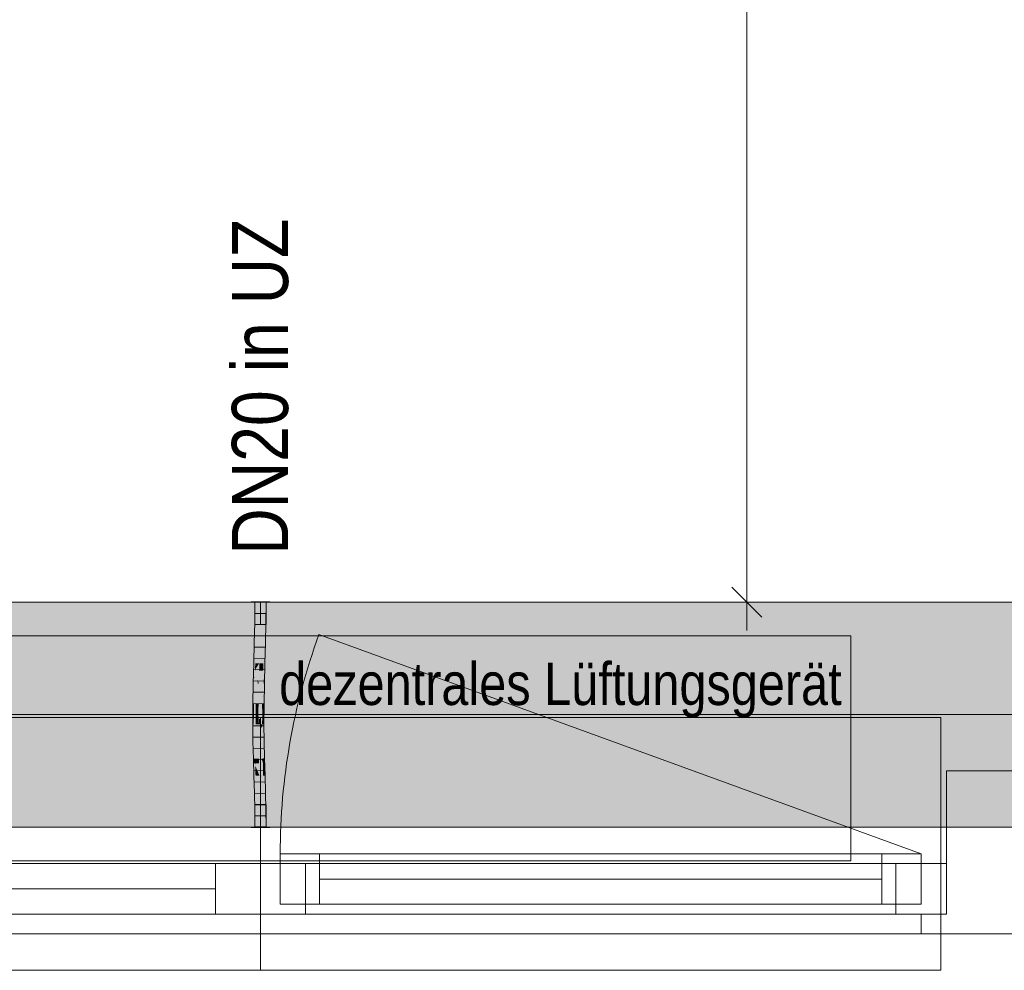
# Model space of a CAD drawing. Extents: x -620 to 300, y 62 to 1112.
# Tile 28 of 53: x -103 to -68, y 375 to 409. Entities that reach past the tile are written whole.
import ezdxf
from ezdxf.lldxf.tags import DXFTag

# ---------------------------------------------------------------- set-up
doc = ezdxf.new("R2010")
doc.units = 0
doc.layers.get('0').update_dxf_attribs({"lineweight": 13})
for name, color, linetype, lineweight, true_color in [('30 -33 Aussenwände- 7 Fassade_ Elemente', 7, 'Continuous', 9, 0x00aacc), ('30 -35 Decken- 1 Konstruktion-Träger- Stahlbeton', 7, 'grob-A06GA1UR8I', 13, 0x33aa00), ('70 -76 Bemaßung- 2 Allgemein', 7, 'Continuous', 5, 0x6666cc), ('E_Leerrohr 20', 7, 'Continuous', 13, 0xcc0099), ('E_Leerrohr 20-Shading', 7, 'Continuous', 13, 0xcc0099), ('iwb_Schraffur_Unterzug', 7, 'Continuous', 5, 0xffffcc)]:
    doc.layers.add(name, color=color, linetype=linetype, lineweight=lineweight, true_color=true_color)
doc.layers.add('70 -71 Achsen- 1 Gebäudeachsen', color=7, linetype='STRICHPUNKT2-A06GA1UQ8I', lineweight=18)
doc.layers.add('Detailelementbeschriftung', color=7, linetype='Continuous', lineweight=9)
doc.styles.get("Standard").update_dxf_attribs({"font": 'ARIALN.TTF'})
tags = doc.linetypes.add('grob-A06GA1UR8I', pattern=[14, 3, -8, 3]).pattern_tags.tags
tags[8:9] = [DXFTag(74, 4), DXFTag(75, 0), DXFTag(340, '0'), DXFTag(46, 0.0), DXFTag(50, 0.0), DXFTag(44, 0.0), DXFTag(45, 0.0)]
tags[6:7] = [DXFTag(74, 4), DXFTag(75, 0), DXFTag(340, '0'), DXFTag(46, 0.0), DXFTag(50, 0.0), DXFTag(44, 0.0), DXFTag(45, 0.0)]
tags[4:5] = [DXFTag(74, 4), DXFTag(75, 0), DXFTag(340, '0'), DXFTag(46, 0.0), DXFTag(50, 0.0), DXFTag(44, 0.0), DXFTag(45, 0.0)]
tags = doc.linetypes.add('STRICHPUNKT2', pattern=[12.7, 6.35, -3.175, 0, -3.175]).pattern_tags.tags
tags[10:11] = [DXFTag(74, 4), DXFTag(75, 0), DXFTag(340, '0'), DXFTag(46, 0.0), DXFTag(50, 0.0), DXFTag(44, 0.0), DXFTag(45, 0.0)]
tags[8:9] = [DXFTag(74, 4), DXFTag(75, 0), DXFTag(340, '0'), DXFTag(46, 0.0), DXFTag(50, 0.0), DXFTag(44, 0.0), DXFTag(45, 0.0)]
tags[6:7] = [DXFTag(74, 4), DXFTag(75, 0), DXFTag(340, '0'), DXFTag(46, 0.0), DXFTag(50, 0.0), DXFTag(44, 0.0), DXFTag(45, 0.0)]
tags[4:5] = [DXFTag(74, 4), DXFTag(75, 0), DXFTag(340, '0'), DXFTag(46, 0.0), DXFTag(50, 0.0), DXFTag(44, 0.0), DXFTag(45, 0.0)]
tags = doc.linetypes.add('STRICHPUNKT2-A06GA1UQ8I', pattern=[12.7, 6.35, -3.175, 0, -3.175]).pattern_tags.tags
tags[10:11] = [DXFTag(74, 4), DXFTag(75, 0), DXFTag(340, '0'), DXFTag(46, 0.0), DXFTag(50, 0.0), DXFTag(44, 0.0), DXFTag(45, 0.0)]
tags[8:9] = [DXFTag(74, 4), DXFTag(75, 0), DXFTag(340, '0'), DXFTag(46, 0.0), DXFTag(50, 0.0), DXFTag(44, 0.0), DXFTag(45, 0.0)]
tags[6:7] = [DXFTag(74, 4), DXFTag(75, 0), DXFTag(340, '0'), DXFTag(46, 0.0), DXFTag(50, 0.0), DXFTag(44, 0.0), DXFTag(45, 0.0)]
tags[4:5] = [DXFTag(74, 4), DXFTag(75, 0), DXFTag(340, '0'), DXFTag(46, 0.0), DXFTag(50, 0.0), DXFTag(44, 0.0), DXFTag(45, 0.0)]

# ---------------------------------------------------------------- blocks, each defined once
blk = doc.blocks.new('Shading-A06GA1QY8I', base_point=(-94.14, 385.55))
at = {"layer": 'E_Leerrohr 20-Shading', "color": 224, "true_color": 0x8d0069}
for points in [[(-94.421, 388.453), (-94.48, 388.453), (-94.427, 387.731), (-94.486, 387.732)], [(-94.08, 388.453), (-94.138, 388.453), (-94.09, 387.726), (-94.144, 387.726)], [(-94.086, 387.726), (-94.08, 388.453), (-94.09, 387.726)], [(-94.427, 387.731), (-94.486, 387.732), (-94.444, 387.007), (-94.501, 387.009)], [(-94.443, 387.007), (-94.427, 387.731), (-94.444, 387.007)], [(-94.133, 387.726), (-94.144, 387.726), (-94.153, 387), (-94.16, 387)], [(-94.117, 386.999), (-94.09, 387.726), (-94.153, 387), (-94.133, 387.726)], [(-94.101, 386.999), (-94.086, 387.726), (-94.117, 386.999), (-94.09, 387.726)], [(-94.444, 387.007), (-94.501, 387.009), (-94.467, 386.283), (-94.521, 386.284)], [(-94.467, 386.283), (-94.463, 386.283), (-94.444, 387.007), (-94.443, 387.007)], [(-94.463, 386.283), (-94.462, 386.283), (-94.443, 387.007)], [(-94.153, 387), (-94.16, 387), (-94.178, 386.275), (-94.179, 386.275)], [(-94.178, 386.275), (-94.166, 386.275), (-94.153, 387), (-94.141, 387)], [(-94.166, 386.275), (-94.15, 386.274), (-94.141, 387), (-94.117, 386.999)], [(-94.121, 386.274), (-94.101, 386.999), (-94.15, 386.274), (-94.117, 386.999)], [(-94.54, 385.559), (-94.475, 386.008), (-94.521, 386.284), (-94.467, 386.283)], [(-94.491, 385.558), (-94.485, 385.688), (-94.54, 385.559), (-94.475, 386.008)], [(-94.481, 385.557), (-94.468, 386.057), (-94.491, 385.558)], [(-94.475, 386.008), (-94.485, 385.688), (-94.47, 386.047), (-94.471, 385.993)], [(-94.467, 386.283), (-94.475, 386.008), (-94.463, 386.283), (-94.47, 386.047)], [(-94.471, 385.993), (-94.468, 386.057), (-94.47, 386.047)], [(-94.47, 386.047), (-94.468, 386.057), (-94.463, 386.283), (-94.462, 386.283)], [(-94.199, 385.551), (-94.191, 385.551), (-94.186, 386.013), (-94.184, 385.753)], [(-94.186, 386.013), (-94.184, 385.753), (-94.178, 386.275), (-94.166, 386.275)], [(-94.178, 386.275), (-94.179, 386.275), (-94.186, 386.013)], [(-94.184, 385.753), (-94.183, 385.551), (-94.166, 386.275), (-94.15, 386.274)], [(-94.14, 385.55), (-94.121, 386.274), (-94.183, 385.551), (-94.15, 386.274)], [(-94.191, 385.551), (-94.183, 385.551), (-94.184, 385.753)], [(-94.491, 385.558), (-94.54, 385.559), (-94.514, 384.831), (-94.553, 384.832)], [(-94.495, 384.831), (-94.481, 385.557), (-94.514, 384.831), (-94.491, 385.558)], [(-94.209, 384.828), (-94.191, 385.551), (-94.212, 384.828), (-94.196, 385.551)], [(-94.196, 385.551), (-94.199, 385.551), (-94.212, 384.828)], [(-94.206, 384.828), (-94.183, 385.551), (-94.209, 384.828), (-94.191, 385.551)], [(-94.205, 384.828), (-94.183, 385.551), (-94.195, 385.156)], [(-94.205, 384.828), (-94.153, 384.827), (-94.183, 385.551), (-94.14, 385.55)], [(-94.206, 384.828), (-94.205, 384.828), (-94.195, 385.156)], [(-94.516, 384.47), (-94.514, 384.831), (-94.555, 384.471), (-94.553, 384.832)], [(-94.498, 384.104), (-94.495, 384.831), (-94.519, 384.104), (-94.514, 384.831)], [(-94.214, 384.465), (-94.212, 384.465), (-94.212, 384.828), (-94.209, 384.828)], [(-94.212, 384.465), (-94.208, 384.465), (-94.209, 384.828), (-94.206, 384.828)], [(-94.208, 384.465), (-94.155, 384.464), (-94.205, 384.828), (-94.153, 384.827)], [(-94.208, 384.465), (-94.205, 384.828), (-94.208, 384.538)], [(-94.205, 384.828), (-94.206, 384.828), (-94.208, 384.538)], [(-94.519, 384.104), (-94.516, 384.47), (-94.557, 384.104), (-94.555, 384.471)], [(-94.215, 384.105), (-94.213, 384.465), (-94.214, 384.302)], [(-94.215, 384.105), (-94.211, 384.105), (-94.213, 384.465), (-94.208, 384.465)], [(-94.213, 384.465), (-94.214, 384.465), (-94.214, 384.302)], [(-94.211, 384.105), (-94.157, 384.105), (-94.208, 384.465), (-94.155, 384.464)], [(-94.519, 384.104), (-94.557, 384.104), (-94.506, 383.493), (-94.549, 383.492)], [(-94.49, 383.494), (-94.498, 384.104), (-94.506, 383.493), (-94.519, 384.104)], [(-94.198, 383.499), (-94.211, 384.105), (-94.207, 383.499), (-94.213, 384.105)], [(-94.149, 383.5), (-94.157, 384.105), (-94.198, 383.499), (-94.211, 384.105)], [(-94.134, 382.893), (-94.149, 383.5), (-94.172, 382.892), (-94.198, 383.499)], [(-94.506, 383.493), (-94.549, 383.492), (-94.48, 382.884), (-94.534, 382.882)], [(-94.475, 382.884), (-94.49, 383.494), (-94.48, 382.884), (-94.506, 383.493)], [(-94.198, 383.499), (-94.207, 383.499), (-94.172, 382.892), (-94.193, 382.892)], [(-94.534, 382.882), (-94.513, 382.715), (-94.48, 382.884), (-94.472, 382.715)], [(-94.513, 382.715), (-94.534, 382.882), (-94.529, 382.714)], [(-94.468, 382.645), (-94.475, 382.884), (-94.48, 382.884)], [(-94.164, 382.717), (-94.172, 382.892), (-94.187, 382.717), (-94.193, 382.892)], [(-94.129, 382.718), (-94.134, 382.893), (-94.164, 382.717), (-94.172, 382.892)], [(-94.516, 382.273), (-94.457, 382.275), (-94.529, 382.714), (-94.513, 382.715)], [(-94.513, 382.715), (-94.457, 382.275), (-94.472, 382.715), (-94.468, 382.645)], [(-94.142, 382.284), (-94.164, 382.717), (-94.174, 382.283), (-94.187, 382.717)], [(-94.142, 382.284), (-94.116, 382.285), (-94.164, 382.717), (-94.129, 382.718)], [(-94.457, 382.275), (-94.516, 382.273), (-94.44, 381.667), (-94.498, 381.666)], [(-94.142, 382.284), (-94.174, 382.283), (-94.111, 381.675), (-94.157, 381.674)], [(-94.098, 381.676), (-94.116, 382.285), (-94.111, 381.675), (-94.142, 382.284)], [(-94.44, 381.667), (-94.498, 381.666), (-94.427, 381.06), (-94.485, 381.059)], [(-94.426, 381.06), (-94.44, 381.667), (-94.427, 381.06), (-94.44, 381.667)], [(-94.111, 381.675), (-94.157, 381.674), (-94.089, 381.065), (-94.143, 381.064)], [(-94.085, 381.065), (-94.098, 381.676), (-94.089, 381.065), (-94.111, 381.675)], [(-94.427, 381.06), (-94.485, 381.059), (-94.425, 380.453), (-94.48, 380.453)], [(-94.421, 380.453), (-94.426, 381.06), (-94.425, 380.453), (-94.427, 381.06)], [(-94.08, 380.453), (-94.089, 381.065), (-94.138, 380.453), (-94.143, 381.064)], [(-94.08, 380.453), (-94.085, 381.065), (-94.089, 381.065)]]:
    blk.add_solid(points, dxfattribs=at)
at = {"layer": 'E_Leerrohr 20-Shading', "color": 222, "true_color": 0xc40093}
for points in [[(-94.314, 388.453), (-94.421, 388.453), (-94.314, 387.729), (-94.427, 387.731)], [(-94.286, 387.729), (-94.28, 388.453), (-94.314, 387.729), (-94.314, 388.453)], [(-94.28, 388.453), (-94.286, 387.729), (-94.281, 387.728)], [(-94.281, 387.728), (-94.275, 387.728), (-94.28, 388.453)], [(-94.275, 387.728), (-94.144, 387.726), (-94.28, 388.453), (-94.138, 388.453)], [(-94.382, 387.73), (-94.427, 387.731), (-94.379, 387.006), (-94.443, 387.007)], [(-94.319, 387.004), (-94.314, 387.729), (-94.379, 387.006), (-94.382, 387.73)], [(-94.301, 387.004), (-94.286, 387.729), (-94.319, 387.004), (-94.314, 387.729)], [(-94.286, 387.729), (-94.301, 387.004), (-94.297, 387.004)], [(-94.286, 387.003), (-94.281, 387.728), (-94.297, 387.004), (-94.286, 387.729)], [(-94.286, 387.003), (-94.264, 387.003), (-94.281, 387.728), (-94.275, 387.728)], [(-94.264, 387.003), (-94.16, 387), (-94.275, 387.728), (-94.144, 387.726)], [(-94.379, 387.006), (-94.443, 387.007), (-94.378, 386.28), (-94.462, 386.283)], [(-94.378, 386.28), (-94.334, 386.279), (-94.379, 387.006), (-94.323, 387.004)], [(-94.334, 386.279), (-94.325, 386.279), (-94.323, 387.004), (-94.319, 387.004)], [(-94.321, 386.279), (-94.301, 387.004), (-94.325, 386.279), (-94.319, 387.004)], [(-94.297, 387.004), (-94.301, 387.004), (-94.31, 386.279), (-94.321, 386.279)], [(-94.292, 386.278), (-94.286, 387.003), (-94.31, 386.279), (-94.297, 387.004)], [(-94.292, 386.278), (-94.25, 386.277), (-94.286, 387.003), (-94.264, 387.003)], [(-94.25, 386.277), (-94.179, 386.275), (-94.264, 387.003), (-94.16, 387)], [(-94.468, 386.057), (-94.481, 385.557), (-94.459, 385.557)], [(-94.462, 386.283), (-94.468, 386.057), (-94.378, 386.28), (-94.378, 386.198)], [(-94.378, 386.198), (-94.468, 386.057), (-94.377, 385.699)], [(-94.459, 385.557), (-94.377, 385.555), (-94.468, 386.057), (-94.377, 385.699)], [(-94.378, 386.28), (-94.378, 386.198), (-94.334, 386.279), (-94.334, 386.265)], [(-94.334, 386.265), (-94.378, 386.198), (-94.345, 385.573), (-94.377, 385.699)], [(-94.34, 385.554), (-94.325, 386.279), (-94.345, 385.573), (-94.334, 386.265)], [(-94.325, 386.279), (-94.34, 385.554), (-94.328, 386.015)], [(-94.328, 386.015), (-94.34, 385.554), (-94.325, 386.015), (-94.336, 385.554)], [(-94.336, 385.554), (-94.322, 385.554), (-94.325, 386.015), (-94.314, 386.015)], [(-94.334, 386.265), (-94.325, 386.279), (-94.334, 386.279)], [(-94.328, 386.015), (-94.321, 386.279), (-94.325, 386.279)], [(-94.328, 386.015), (-94.314, 386.015), (-94.321, 386.279), (-94.31, 386.279)], [(-94.322, 385.554), (-94.297, 385.553), (-94.314, 386.015), (-94.294, 386.014)], [(-94.314, 386.015), (-94.294, 386.014), (-94.31, 386.279), (-94.292, 386.278)], [(-94.294, 386.014), (-94.297, 385.553), (-94.246, 386.014), (-94.237, 385.552)], [(-94.292, 386.278), (-94.294, 386.014), (-94.25, 386.277), (-94.246, 386.014)], [(-94.25, 386.277), (-94.246, 386.014), (-94.179, 386.275), (-94.186, 386.013)], [(-94.246, 386.014), (-94.237, 385.552), (-94.186, 386.013), (-94.199, 385.551)], [(-94.377, 385.699), (-94.377, 385.555), (-94.345, 385.573), (-94.345, 385.554)], [(-94.459, 385.557), (-94.481, 385.557), (-94.449, 384.831), (-94.495, 384.831)], [(-94.449, 384.831), (-94.373, 384.83), (-94.459, 385.557), (-94.377, 385.555)], [(-94.377, 385.555), (-94.373, 384.83), (-94.345, 385.554), (-94.353, 384.829)], [(-94.353, 384.829), (-94.34, 385.554), (-94.345, 385.554)], [(-94.336, 385.554), (-94.34, 385.554), (-94.35, 384.829), (-94.353, 384.829)], [(-94.332, 384.829), (-94.322, 385.554), (-94.35, 384.829), (-94.336, 385.554)], [(-94.345, 385.554), (-94.34, 385.554), (-94.345, 385.573)], [(-94.301, 384.829), (-94.297, 385.553), (-94.332, 384.829), (-94.322, 385.554)], [(-94.301, 384.829), (-94.227, 384.828), (-94.297, 385.553), (-94.237, 385.552)], [(-94.237, 385.552), (-94.227, 384.828), (-94.199, 385.551), (-94.22, 384.828)], [(-94.449, 384.831), (-94.495, 384.831), (-94.447, 384.104), (-94.498, 384.104)], [(-94.449, 384.831), (-94.448, 384.469), (-94.373, 384.83), (-94.368, 384.468)], [(-94.373, 384.83), (-94.368, 384.468), (-94.353, 384.829), (-94.355, 384.468)], [(-94.337, 384.105), (-94.332, 384.829), (-94.355, 384.468), (-94.35, 384.829)], [(-94.35, 384.829), (-94.353, 384.829), (-94.355, 384.468)], [(-94.302, 384.302), (-94.301, 384.829), (-94.335, 384.301), (-94.332, 384.829)], [(-94.301, 384.829), (-94.302, 384.105), (-94.225, 384.209), (-94.228, 384.105)], [(-94.301, 384.829), (-94.225, 384.209), (-94.227, 384.828)], [(-94.22, 384.828), (-94.227, 384.828), (-94.223, 384.724)], [(-94.223, 384.724), (-94.227, 384.828), (-94.227, 384.621)], [(-94.214, 384.465), (-94.223, 384.724), (-94.225, 384.105), (-94.227, 384.621)], [(-94.212, 384.828), (-94.22, 384.828), (-94.214, 384.465), (-94.223, 384.724)], [(-94.448, 384.469), (-94.447, 384.104), (-94.368, 384.468), (-94.363, 384.105)], [(-94.364, 384.468), (-94.368, 384.468), (-94.36, 384.105), (-94.363, 384.105)], [(-94.355, 384.468), (-94.364, 384.468), (-94.357, 384.105), (-94.36, 384.105)], [(-94.337, 384.105), (-94.355, 384.468), (-94.357, 384.105)], [(-94.337, 384.105), (-94.302, 384.105), (-94.335, 384.301), (-94.302, 384.302)], [(-94.228, 384.105), (-94.225, 384.105), (-94.225, 384.209)], [(-94.214, 384.465), (-94.225, 384.105), (-94.223, 384.105)], [(-94.218, 384.302), (-94.223, 384.105), (-94.214, 384.302), (-94.215, 384.105)], [(-94.214, 384.465), (-94.218, 384.302), (-94.214, 384.302)], [(-94.447, 384.104), (-94.498, 384.104), (-94.453, 383.494), (-94.49, 383.494)], [(-94.453, 383.494), (-94.35, 383.496), (-94.447, 384.104), (-94.363, 384.105)], [(-94.363, 384.105), (-94.35, 383.496), (-94.36, 384.105), (-94.349, 383.496)], [(-94.349, 383.496), (-94.357, 384.105), (-94.36, 384.105)], [(-94.337, 384.105), (-94.357, 384.105), (-94.335, 383.496), (-94.349, 383.496)], [(-94.3, 383.497), (-94.302, 384.105), (-94.335, 383.496), (-94.337, 384.105)], [(-94.228, 384.105), (-94.302, 384.105), (-94.231, 383.977)], [(-94.231, 383.977), (-94.302, 384.105), (-94.243, 383.498), (-94.3, 383.497)], [(-94.226, 383.969), (-94.231, 383.977), (-94.24, 383.498), (-94.243, 383.498)], [(-94.24, 383.498), (-94.231, 383.498), (-94.226, 383.969)], [(-94.225, 384.105), (-94.228, 384.105), (-94.226, 383.969), (-94.231, 383.977)], [(-94.215, 384.105), (-94.226, 383.969), (-94.22, 383.499), (-94.231, 383.498)], [(-94.225, 384.105), (-94.226, 383.969), (-94.223, 384.105)], [(-94.226, 383.969), (-94.215, 384.105), (-94.223, 384.105)], [(-94.215, 384.105), (-94.22, 383.499), (-94.207, 383.499)], [(-94.453, 383.494), (-94.49, 383.494), (-94.463, 382.884), (-94.475, 382.884)], [(-94.463, 382.884), (-94.334, 382.888), (-94.453, 383.494), (-94.35, 383.496)], [(-94.334, 382.888), (-94.349, 383.496), (-94.35, 383.496)], [(-94.335, 383.496), (-94.349, 383.496), (-94.331, 382.888), (-94.334, 382.888)], [(-94.295, 382.889), (-94.3, 383.497), (-94.331, 382.888), (-94.335, 383.496)], [(-94.3, 383.497), (-94.295, 382.889), (-94.24, 383.498), (-94.258, 382.89)], [(-94.258, 382.89), (-94.241, 382.89), (-94.24, 383.498), (-94.231, 383.498)], [(-94.231, 383.498), (-94.241, 382.89), (-94.22, 383.499), (-94.226, 382.891)], [(-94.226, 382.891), (-94.193, 382.892), (-94.22, 383.499), (-94.207, 383.499)], [(-94.463, 382.884), (-94.475, 382.884), (-94.468, 382.645)], [(-94.329, 382.717), (-94.334, 382.888), (-94.467, 382.715), (-94.463, 382.884)], [(-94.331, 382.888), (-94.334, 382.888), (-94.329, 382.717)], [(-94.29, 382.28), (-94.295, 382.889), (-94.329, 382.717), (-94.331, 382.888)], [(-94.295, 382.889), (-94.29, 382.28), (-94.258, 382.89), (-94.278, 382.28)], [(-94.278, 382.28), (-94.254, 382.281), (-94.258, 382.89), (-94.241, 382.89)], [(-94.227, 382.844), (-94.241, 382.89), (-94.233, 382.282), (-94.254, 382.281)], [(-94.226, 382.891), (-94.241, 382.89), (-94.227, 382.844)], [(-94.187, 382.717), (-94.227, 382.844), (-94.195, 382.283), (-94.233, 382.282)], [(-94.193, 382.892), (-94.226, 382.891), (-94.187, 382.717), (-94.227, 382.844)], [(-94.468, 382.645), (-94.316, 382.279), (-94.467, 382.715), (-94.329, 382.717)], [(-94.316, 382.279), (-94.468, 382.645), (-94.457, 382.275)], [(-94.29, 382.28), (-94.329, 382.717), (-94.316, 382.279)], [(-94.195, 382.283), (-94.174, 382.283), (-94.187, 382.717)], [(-94.316, 382.279), (-94.457, 382.275), (-94.298, 381.671), (-94.44, 381.667)], [(-94.29, 382.28), (-94.316, 382.279), (-94.285, 381.671), (-94.298, 381.671)], [(-94.29, 382.28), (-94.288, 381.969), (-94.278, 382.28)], [(-94.288, 381.969), (-94.254, 382.281), (-94.278, 382.28)], [(-94.288, 381.969), (-94.285, 381.671), (-94.254, 382.281), (-94.266, 381.671)], [(-94.233, 382.282), (-94.254, 382.281), (-94.24, 381.672), (-94.266, 381.671)], [(-94.195, 382.283), (-94.233, 382.282), (-94.204, 381.673), (-94.24, 381.672)], [(-94.204, 381.673), (-94.157, 381.674), (-94.195, 382.283), (-94.174, 382.283)], [(-94.43, 381.667), (-94.44, 381.667), (-94.426, 381.06)], [(-94.285, 381.062), (-94.298, 381.671), (-94.426, 381.06), (-94.43, 381.667)], [(-94.285, 381.671), (-94.298, 381.671), (-94.281, 381.062), (-94.285, 381.062)], [(-94.281, 381.062), (-94.276, 381.062), (-94.285, 381.671), (-94.266, 381.671)], [(-94.266, 381.671), (-94.276, 381.062), (-94.204, 381.673), (-94.214, 381.063)], [(-94.214, 381.063), (-94.143, 381.064), (-94.204, 381.673), (-94.157, 381.674)], [(-94.285, 381.062), (-94.426, 381.06), (-94.28, 380.453), (-94.421, 380.453)], [(-94.281, 381.062), (-94.285, 381.062), (-94.28, 380.453)], [(-94.28, 380.453), (-94.276, 381.062), (-94.281, 381.062)], [(-94.276, 381.062), (-94.28, 380.453), (-94.214, 381.063), (-94.221, 380.453)], [(-94.221, 380.453), (-94.138, 380.453), (-94.214, 381.063), (-94.143, 381.064)]]:
    blk.add_solid(points, dxfattribs=at)
blk = doc.blocks.new('Shading-A06GA1R08I', base_point=(-94.08, 381.241))
at = {"layer": 'E_Leerrohr 20-Shading', "color": 224, "true_color": 0xae0082}
for points in [[(-94.28, 381.241), (-94.48, 381.241), (-94.28, 380.453), (-94.48, 380.453)], [(-94.08, 381.241), (-94.28, 381.241), (-94.08, 380.453), (-94.28, 380.453)], [(-94.28, 380.453), (-94.61, 380.453), (-94.28, 380.441), (-94.61, 380.441)], [(-93.95, 380.453), (-94.28, 380.453), (-93.95, 380.441), (-94.28, 380.441)]]:
    blk.add_solid(points, dxfattribs=at)
blk = doc.blocks.new('Shading-A06GA1R28I', base_point=(-94.28, 387.665))
at = {"layer": 'E_Leerrohr 20-Shading', "color": 224, "true_color": 0xae0082}
for points in [[(-94.61, 388.453), (-94.28, 388.453), (-94.61, 388.465), (-94.28, 388.465)], [(-94.48, 387.665), (-94.28, 387.665), (-94.48, 388.453), (-94.28, 388.453)], [(-94.28, 388.453), (-93.95, 388.453), (-94.28, 388.465), (-93.95, 388.465)], [(-94.28, 387.665), (-94.08, 387.665), (-94.28, 388.453), (-94.08, 388.453)]]:
    blk.add_solid(points, dxfattribs=at)
blk = doc.blocks.new('Referenz-A06GA1UT8I')
at = {"layer": '30 -33 Aussenwände- 7 Fassade_ Elemente', "color": 0, "linetype": 'Continuous', "lineweight": -2, "ltscale": 0.13}
for p, q in [((34.921, 388.453), (-121.079, 388.453)), ((-67.479, 382.453), (-69.879, 382.453)), ((-69.879, 382.453), (-69.879, 377.353)), ((-93.579, 377.703), (-93.579, 379.503)), ((-93.579, 379.503), (-70.779, 379.503)), ((-93.579, 377.703), (-93.579, 379.503)), ((-93.579, 379.503), (-92.179, 379.503)), ((-92.179, 379.503), (-92.179, 377.703)), ((-72.179, 379.503), (-70.779, 379.503)), ((-72.179, 377.703), (-72.179, 379.503)), ((-70.779, 379.503), (-70.779, 377.703)), ((-70.779, 379.503), (-70.779, 377.703)), ((-118.679, 379.153), (-94.279, 379.153)), ((-95.879, 379.153), (-94.279, 379.153)), ((-95.879, 377.353), (-95.879, 379.153)), ((-94.279, 379.153), (-92.679, 379.153)), ((-94.279, 379.153), (-94.279, 377.353)), ((-94.279, 379.153), (-94.279, 377.353)), ((-94.279, 379.153), (-69.879, 379.153)), ((-92.679, 379.153), (-92.679, 377.353)), ((-71.679, 377.353), (-71.679, 379.153)), ((-71.679, 379.153), (-69.879, 379.153)), ((-69.879, 379.153), (-69.879, 377.353)), ((-69.879, 379.153), (-69.879, 377.353)), ((-92.179, 378.603), (-72.179, 378.603)), ((-95.879, 378.253), (-116.879, 378.253)), ((-70.779, 377.703), (-93.579, 377.703)), ((-92.179, 377.703), (-93.579, 377.703)), ((-70.779, 377.703), (-72.179, 377.703)), ((-94.279, 377.353), (-118.679, 377.353)), ((-94.279, 377.353), (-95.879, 377.353)), ((-92.679, 377.353), (-94.279, 377.353)), ((-69.879, 377.353), (-94.279, 377.353)), ((-69.879, 377.353), (-71.679, 377.353)), ((-70.779, 377.353), (-70.779, 376.653)), ((-69.879, 377.353), (-70.779, 377.353)), ((47.221, 376.653), (-463.379, 376.653)), ((-70.779, 376.653), (-66.579, 376.653))]:
    blk.add_line(p, q, dxfattribs=at)
at = {"layer": '30 -33 Aussenwände- 7 Fassade_ Elemente', "color": 0, "linetype": 'grob-A06GA1UR8I', "lineweight": -2, "ltscale": 0.13}
for p, q in [((-115.279, 387.253), (-73.279, 387.253)), ((-70.779, 379.503), (-92.204, 387.301)), ((-73.279, 387.253), (-73.279, 379.253)), ((-73.279, 379.253), (-115.279, 379.253))]:
    blk.add_line(p, q, dxfattribs=at)
at = {"layer": '30 -33 Aussenwände- 7 Fassade_ Elemente', "color": 0, "lineweight": -2}
for p, q in [((-94.279, 384.353), (-118.479, 384.353)), ((-70.079, 384.353), (-94.279, 384.353)), ((-94.279, 384.353), (-94.279, 379.153)), ((-70.079, 379.153), (-70.079, 384.353)), ((-93.579, 379.503), (-92.179, 379.503)), ((-93.579, 379.503), (-93.579, 377.703)), ((-92.179, 379.503), (-72.179, 379.503)), ((-92.179, 377.703), (-92.179, 379.503)), ((-72.179, 377.703), (-72.179, 379.503)), ((-72.179, 379.503), (-70.779, 379.503)), ((-70.779, 379.503), (-70.779, 377.703)), ((-116.879, 379.153), (-95.879, 379.153)), ((-95.879, 377.353), (-95.879, 379.153)), ((-95.879, 379.153), (-94.279, 379.153)), ((-92.679, 379.153), (-94.279, 379.153)), ((-94.279, 379.153), (-94.279, 377.353)), ((-92.679, 377.353), (-92.679, 379.153)), ((-71.679, 379.153), (-70.079, 379.153)), ((-71.679, 377.353), (-71.679, 379.153)), ((-70.079, 379.153), (-70.079, 377.353)), ((-72.179, 378.603), (-92.179, 378.603)), ((-116.879, 378.253), (-95.879, 378.253)), ((-92.179, 377.703), (-93.579, 377.703)), ((-72.179, 377.703), (-92.179, 377.703)), ((-70.779, 377.703), (-72.179, 377.703)), ((-95.879, 377.353), (-116.879, 377.353)), ((-94.279, 377.353), (-95.879, 377.353)), ((-94.279, 375.353), (-94.279, 377.353)), ((-94.279, 377.353), (-92.679, 377.353)), ((-71.679, 377.353), (-92.679, 377.353)), ((-70.079, 377.353), (-71.679, 377.353)), ((-70.079, 377.353), (-70.079, 375.353)), ((-94.279, 375.353), (-118.479, 375.353)), ((-70.079, 375.353), (-94.279, 375.353))]:
    blk.add_line(p, q, dxfattribs=at)
at = {"layer": '30 -33 Aussenwände- 7 Fassade_ Elemente', "color": 0, "linetype": 'grob-A06GA1UR8I', "lineweight": -2, "ltscale": 0.13}
blk.add_ellipse((-70.779, 379.503), major_axis=(-21.425, 7.798), ratio=1, start_param=0, end_param=0.349066, dxfattribs=at)
at = {"layer": '30 -35 Decken- 1 Konstruktion-Träger- Stahlbeton', "color": 0, "lineweight": -2}
for p, q in [((-451.579, 388.453), (35.421, 388.453)), ((-451.579, 380.453), (35.421, 380.453))]:
    blk.add_line(p, q, dxfattribs=at)
at = {"layer": '70 -71 Achsen- 1 Gebäudeachsen', "color": 0, "linetype": 'STRICHPUNKT2-A06GA1UQ8I', "lineweight": -2, "ltscale": 0.13}
blk.add_line((-538.631, 384.453), (76.308, 384.453), dxfattribs=at)
at = {"layer": '70 -76 Bemaßung- 2 Allgemein', "color": 0, "linetype": 'Continuous', "lineweight": -2, "ltscale": 0.13}
for p, q in [((-76.979, 389.514), (-76.979, 540.893)), ((-76.979, 387.453), (-76.979, 389.514)), ((-76.448, 387.923), (-77.509, 388.984)), ((-74.479, 388.453), (-77.979, 388.453))]:
    blk.add_line(p, q, dxfattribs=at)
at = {"layer": '30 -33 Aussenwände- 7 Fassade_ Elemente', "color": 0, "linetype": 'Continuous', "lineweight": -2, "ltscale": 0.13, "insert": (-93.616, 386.306), "char_height": 1.51033, "attachment_point": 1}
blk.add_mtext('{\\fArial Narrow;dezentrales Lüftungsgerät}', dxfattribs=at)
blk = doc.blocks.new('Referenz-A06GA1UV8I')
at = {"layer": 'iwb_Schraffur_Unterzug', "linetype": 'Continuous', "ltscale": 0.13}
blk.add_solid([(-451.579, 388.453), (35.421, 388.453), (-451.579, 380.453), (35.421, 380.453)], dxfattribs=at)
blk = doc.blocks.new('Enddeckel-A06GA26X8I')
at = {"color": 0, "linetype": 'ByBlock', "lineweight": -2, "ltscale": 0.13}
for p, q in [((-94.48, 381.241), (-94.48, 380.453)), ((-94.362, 381.241), (-94.48, 381.241)), ((-94.197, 381.241), (-94.362, 381.241)), ((-94.08, 381.241), (-94.197, 381.241)), ((-94.08, 380.453), (-94.08, 381.241)), ((-94.61, 380.453), (-94.61, 380.441)), ((-94.416, 380.453), (-94.61, 380.453)), ((-94.416, 380.441), (-94.61, 380.441)), ((-94.362, 380.453), (-94.48, 380.453)), ((-94.143, 380.453), (-94.416, 380.453)), ((-94.143, 380.441), (-94.416, 380.441)), ((-94.197, 380.453), (-94.362, 380.453)), ((-94.08, 380.453), (-94.197, 380.453)), ((-93.95, 380.453), (-94.143, 380.453)), ((-93.95, 380.441), (-94.143, 380.441)), ((-93.95, 380.441), (-93.95, 380.453))]:
    blk.add_line(p, q, dxfattribs=at)
at = {"color": 0, "linetype": 'STRICHPUNKT2', "lineweight": 5, "ltscale": 0.13}
blk.add_line((-94.28, 380.453), (-94.28, 381.241), dxfattribs=at)
blk = doc.blocks.new('Einzeiliger Text-A06GA2778I')
at = {"color": 0, "lineweight": -2, "insert": (-95.299, 390.142), "char_height": 2, "attachment_point": 1, "rotation": 90}
blk.add_mtext('{\\fArial Narrow;DN20 in UZ}', dxfattribs=at)
blk = doc.blocks.new('Flexrohr-A06GA28B8I')
at = {"color": 0, "linetype": 'ByBlock', "lineweight": -2, "ltscale": 0.13}
for p, q in [((-94.48, 388.453), (-94.486, 387.732)), ((-94.48, 388.453), (-94.08, 388.453)), ((-94.08, 388.453), (-94.086, 387.726)), ((-94.471, 388.055), (-94.095, 388.052)), ((-94.486, 387.732), (-94.501, 387.009)), ((-94.086, 387.726), (-94.101, 386.999)), ((-94.475, 387.656), (-94.099, 387.65)), ((-94.501, 387.009), (-94.521, 386.284)), ((-94.484, 387.258), (-94.108, 387.25)), ((-94.493, 386.858), (-94.117, 386.849)), ((-94.101, 386.999), (-94.121, 386.274)), ((-94.504, 386.459), (-94.128, 386.449)), ((-94.521, 386.284), (-94.54, 385.559)), ((-94.515, 386.059), (-94.139, 386.049)), ((-94.121, 386.274), (-94.14, 385.55)), ((-94.525, 385.658), (-94.149, 385.65)), ((-94.54, 385.559), (-94.553, 384.832)), ((-94.533, 385.258), (-94.158, 385.251)), ((-94.14, 385.55), (-94.153, 384.827)), ((-94.553, 384.832), (-94.557, 384.104)), ((-94.541, 384.856), (-94.165, 384.852)), ((-94.153, 384.827), (-94.157, 384.105)), ((-94.543, 384.455), (-94.167, 384.454)), ((-94.557, 384.104), (-94.549, 383.492)), ((-94.544, 384.053), (-94.168, 384.055)), ((-94.157, 384.105), (-94.149, 383.5)), ((-94.539, 383.652), (-94.163, 383.657)), ((-94.149, 383.5), (-94.134, 382.893)), ((-94.549, 383.492), (-94.534, 382.882)), ((-94.531, 383.25), (-94.155, 383.259)), ((-94.534, 382.882), (-94.516, 382.273)), ((-94.521, 382.849), (-94.145, 382.86)), ((-94.134, 382.893), (-94.116, 382.285)), ((-94.509, 382.449), (-94.133, 382.46)), ((-94.516, 382.273), (-94.498, 381.666)), ((-94.116, 382.285), (-94.098, 381.676)), ((-94.497, 382.05), (-94.121, 382.06)), ((-94.498, 381.666), (-94.485, 381.059)), ((-94.486, 381.65), (-94.11, 381.66)), ((-94.098, 381.676), (-94.085, 381.065)), ((-94.485, 381.059), (-94.48, 380.453)), ((-94.477, 381.252), (-94.101, 381.259)), ((-94.085, 381.065), (-94.08, 380.453)), ((-94.471, 380.853), (-94.095, 380.857)), ((-94.48, 380.453), (-94.08, 380.453)), ((-94.468, 380.455), (-94.092, 380.455))]:
    blk.add_line(p, q, dxfattribs=at)
blk = doc.blocks.new('Enddeckel-A06GA28L8I')
at = {"color": 0, "linetype": 'ByBlock', "lineweight": -2, "ltscale": 0.13}
for p, q in [((-94.61, 388.465), (-94.61, 388.453)), ((-94.61, 388.465), (-94.416, 388.465)), ((-94.61, 388.453), (-94.416, 388.453)), ((-94.48, 388.453), (-94.48, 387.665)), ((-94.48, 388.453), (-94.362, 388.453)), ((-94.416, 388.465), (-94.143, 388.465)), ((-94.416, 388.453), (-94.143, 388.453)), ((-94.362, 388.453), (-94.197, 388.453)), ((-94.197, 388.453), (-94.08, 388.453)), ((-94.143, 388.465), (-93.95, 388.465)), ((-94.143, 388.453), (-93.95, 388.453)), ((-94.08, 387.665), (-94.08, 388.453)), ((-93.95, 388.453), (-93.95, 388.465)), ((-94.48, 387.665), (-94.362, 387.665)), ((-94.362, 387.665), (-94.197, 387.665)), ((-94.197, 387.665), (-94.08, 387.665))]:
    blk.add_line(p, q, dxfattribs=at)
at = {"color": 0, "linetype": 'STRICHPUNKT2', "lineweight": 5, "ltscale": 0.13}
blk.add_line((-94.28, 388.453), (-94.28, 387.665), dxfattribs=at)

msp = doc.modelspace()

# ---------------------------------------------------------------- block references
at = {"color": 8, "lineweight": 13, "ltscale": 0.13, "true_color": 0x808080}
msp.add_blockref('Referenz-A06GA1UT8I', (0, 0), dxfattribs=at)
at = {"color": 8, "lineweight": 25, "ltscale": 0.25, "true_color": 0x808080}
msp.add_blockref('Referenz-A06GA1UV8I', (0, 0), dxfattribs=at)
at = {"layer": 'Detailelementbeschriftung', "ltscale": 0.13}
msp.add_blockref('Einzeiliger Text-A06GA2778I', (0, 0), dxfattribs=at)
at = {"layer": 'E_Leerrohr 20'}
for name, p in [('Shading-A06GA1R28I', (-94.28, 387.665)), ('Shading-A06GA1QY8I', (-94.14, 385.55)), ('Shading-A06GA1R08I', (-94.08, 381.241))]:
    msp.add_blockref(name, p, dxfattribs=at)
at = {"layer": 'E_Leerrohr 20', "ltscale": 0.13}
for name in ['Enddeckel-A06GA28L8I', 'Flexrohr-A06GA28B8I', 'Enddeckel-A06GA26X8I']:
    msp.add_blockref(name, (0, 0), dxfattribs=at)

doc.saveas('drawing.dxf')
